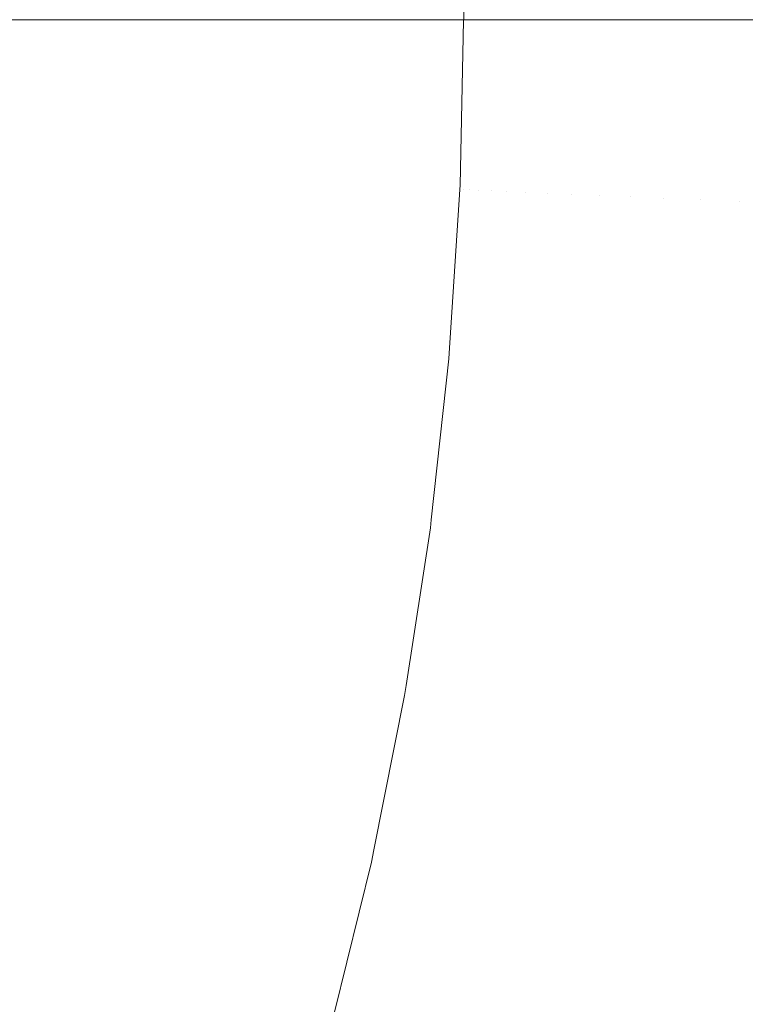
# Model space of a CAD drawing. Header units: centimetres. Extents: x -25.9 to 27.4, y -25.9 to -24.1.
# Tile 130 of 200: x 9.4486 to 9.4859, y -25.4106 to -25.36. Entities that reach past the tile are written whole.
import ezdxf

# ---------------------------------------------------------------- set-up
doc = ezdxf.new("R2010")
doc.units = ezdxf.units.CM
doc.header["$LTSCALE"] = 2.54
doc.layers.add('Lucido design-1', color=7, linetype='Continuous')

# ---------------------------------------------------------------- blocks, each defined once
blk = doc.blocks.new('Gruppo-4-1')
at = {"color": 7, "linetype": 'Continuous', "lineweight": 9}
blk.add_3dface([(-25.828561, -24.16, 708.420708), (-25.828561, -25.76, 708.420708), (27.271439, -25.76, 708.420708), (27.271439, -24.16, 708.420708)], dxfattribs=at)
for points, invisible_edges in [([(9.469919, -24.16, 707.938073), (9.47021, -24.16, 707.936182), (9.470216, -25.36, 707.936183), (9.470041, -25.36, 707.937369)], 10), ([(9.47064, -25.36, 707.933322), (9.470216, -25.36, 707.936183), (9.47021, -24.16, 707.936182), (9.470583, -24.16, 707.933761)], 10), ([(9.470583, -24.16, 707.933761), (9.470769, -24.16, 707.932063), (9.470774, -25.36, 707.932064), (9.47064, -25.36, 707.933322)], 10), ([(9.471072, -25.36, 707.929258), (9.470774, -25.36, 707.932064), (9.470769, -24.16, 707.932063), (9.471058, -24.16, 707.929424)], 10), ([(9.471058, -24.16, 707.929424), (9.471156, -24.16, 707.927927), (9.471159, -25.36, 707.927928), (9.471072, -25.36, 707.929258)], 10), ([(9.471338, -25.36, 707.925183), (9.471159, -25.36, 707.927928), (9.471156, -24.16, 707.927927), (9.471343, -24.16, 707.92507)], 10), ([(9.471343, -24.16, 707.92507), (9.471371, -24.16, 707.923783), (9.471374, -25.36, 707.923783), (9.471338, -25.36, 707.925183)], 10), ([(9.471437, -25.36, 707.921253), (9.471374, -25.36, 707.923783), (9.471371, -24.16, 707.923783), (9.471439, -24.16, 707.920708)], 10), ([(9.471439, -24.16, 707.920708), (9.471439, -25.36, 707.920708), (9.471437, -25.36, 707.921253)], 8), ([(9.471458, -25.36, 707.718736), (9.471439, -24.16, 707.720708), (9.471534, -24.16, 707.716349)], 9), ([(9.471458, -25.36, 707.718736), (9.471439, -25.36, 707.720708), (9.471439, -24.16, 707.720708)], 8), ([(9.471534, -24.16, 707.716349), (9.471553, -25.36, 707.716349), (9.471458, -25.36, 707.718736)], 9), ([(9.471616, -25.36, 707.714748), (9.471534, -24.16, 707.716349), (9.4718, -24.16, 707.712216)], 9), ([(9.471616, -25.36, 707.714748), (9.471553, -25.36, 707.716349), (9.471534, -24.16, 707.716349)], 10), ([(9.4718, -24.16, 707.712216), (9.471818, -25.36, 707.712218), (9.471616, -25.36, 707.714748)], 9), ([(9.471934, -25.36, 707.710763), (9.4718, -24.16, 707.712216), (9.472236, -24.16, 707.708102)], 9), ([(9.471934, -25.36, 707.710763), (9.471818, -25.36, 707.712218), (9.4718, -24.16, 707.712216)], 10), ([(9.472236, -24.16, 707.708102), (9.472254, -25.36, 707.708104), (9.471934, -25.36, 707.710763)], 9), ([(9.472412, -25.36, 707.706789), (9.472236, -24.16, 707.708102), (9.472842, -24.16, 707.704012)], 9), ([(9.472412, -25.36, 707.706789), (9.472254, -25.36, 707.708104), (9.472236, -24.16, 707.708102)], 10), ([(9.472842, -24.16, 707.704012), (9.472859, -25.36, 707.704015), (9.472412, -25.36, 707.706789)], 9), ([(9.473049, -25.36, 707.702832), (9.472842, -24.16, 707.704012), (9.473616, -24.16, 707.699955)], 9), ([(9.473049, -25.36, 707.702832), (9.472859, -25.36, 707.704015), (9.472842, -24.16, 707.704012)], 10), ([(9.473616, -24.16, 707.699955), (9.473631, -25.36, 707.699958), (9.473049, -25.36, 707.702832)], 9), ([(9.473846, -25.36, 707.698898), (9.473616, -24.16, 707.699955), (9.474555, -24.16, 707.695937)], 9), ([(9.473846, -25.36, 707.698898), (9.473631, -25.36, 707.699958), (9.473616, -24.16, 707.699955)], 10), ([(9.474555, -24.16, 707.695937), (9.47457, -25.36, 707.69594), (9.473846, -25.36, 707.698898)], 9), ([(9.474801, -25.36, 707.694995), (9.474555, -24.16, 707.695937), (9.475659, -24.16, 707.691964)], 9), ([(9.474801, -25.36, 707.694995), (9.47457, -25.36, 707.69594), (9.474555, -24.16, 707.695937)], 10), ([(9.475659, -24.16, 707.691964), (9.475672, -25.36, 707.691968), (9.474801, -25.36, 707.694995)], 9), ([(9.475914, -25.36, 707.691128), (9.475659, -24.16, 707.691964), (9.476924, -24.16, 707.688043)], 9), ([(9.475914, -25.36, 707.691128), (9.475672, -25.36, 707.691968), (9.475659, -24.16, 707.691964)], 10), ([(9.476924, -24.16, 707.688043), (9.476936, -25.36, 707.688047), (9.475914, -25.36, 707.691128)], 9), ([(9.477182, -25.36, 707.687305), (9.476924, -24.16, 707.688043), (9.478348, -24.16, 707.684181)], 9), ([(9.477182, -25.36, 707.687305), (9.476936, -25.36, 707.688047), (9.476924, -24.16, 707.688043)], 10), ([(9.478348, -24.16, 707.684181), (9.478359, -25.36, 707.684186), (9.477182, -25.36, 707.687305)], 9), ([(9.478606, -25.36, 707.683532), (9.478348, -24.16, 707.684181), (9.479929, -24.16, 707.680385)], 9), ([(9.478606, -25.36, 707.683532), (9.478359, -25.36, 707.684186), (9.478348, -24.16, 707.684181)], 10), ([(9.479929, -24.16, 707.680385), (9.479939, -25.36, 707.680389), (9.478606, -25.36, 707.683532)], 9), ([(9.480182, -25.36, 707.679815), (9.479929, -24.16, 707.680385), (9.481663, -24.16, 707.676659)], 9), ([(9.480182, -25.36, 707.679815), (9.479939, -25.36, 707.680389), (9.479929, -24.16, 707.680385)], 10), ([(9.481663, -24.16, 707.676659), (9.481672, -25.36, 707.676664), (9.480182, -25.36, 707.679815)], 9), ([(9.48191, -25.36, 707.67616), (9.481663, -24.16, 707.676659), (9.483546, -24.16, 707.673012)], 9), ([(9.48191, -25.36, 707.67616), (9.481672, -25.36, 707.676664), (9.481663, -24.16, 707.676659)], 10), ([(9.483546, -24.16, 707.673012), (9.483554, -25.36, 707.673016), (9.48191, -25.36, 707.67616)], 9), ([(9.483546, -24.16, 707.673012), (9.485576, -24.16, 707.669447), (9.485583, -25.36, 707.669451), (9.483785, -25.36, 707.672574)], 10), ([(9.483785, -25.36, 707.672574), (9.483554, -25.36, 707.673016), (9.483546, -24.16, 707.673012)], 10), ([(9.485576, -24.16, 707.669447), (9.487749, -24.16, 707.665973), (9.487755, -25.36, 707.665976), (9.485807, -25.36, 707.669064)], 10), ([(9.485807, -25.36, 707.669064), (9.485583, -25.36, 707.669451), (9.485576, -24.16, 707.669447)], 10), ([(9.447953, -25.36, 707.985086), (9.450367, -25.36, 707.982112), (9.450196, -25.367805, 707.982112), (9.447591, -25.367691, 707.985324)], 14), ([(9.450196, -25.367805, 707.982112), (9.450367, -25.36, 707.982112), (9.450593, -25.36, 707.981808)], 9), ([(9.450593, -25.36, 707.981808), (9.452837, -25.36, 707.978797), (9.452665, -25.367912, 707.978797), (9.450196, -25.367805, 707.982112)], 14), ([(9.452665, -25.367912, 707.978797), (9.452837, -25.36, 707.978797), (9.45309, -25.36, 707.978426)], 9), ([(9.45309, -25.36, 707.978426), (9.455167, -25.36, 707.975386), (9.454992, -25.368014, 707.975386), (9.452665, -25.367912, 707.978797)], 14), ([(9.454992, -25.368014, 707.975386), (9.455167, -25.36, 707.975386), (9.455441, -25.36, 707.974945)], 9), ([(9.455441, -25.36, 707.974945), (9.457351, -25.36, 707.971885), (9.457174, -25.368109, 707.971885), (9.454992, -25.368014, 707.975386)], 14), ([(9.457174, -25.368109, 707.971885), (9.457351, -25.36, 707.971885), (9.457642, -25.36, 707.971373)], 9), ([(9.457642, -25.36, 707.971373), (9.459388, -25.36, 707.968299), (9.459209, -25.368198, 707.968299), (9.457174, -25.368109, 707.971885)], 14), ([(9.459209, -25.368198, 707.968299), (9.459388, -25.36, 707.968299), (9.459689, -25.36, 707.967715)], 9), ([(9.459689, -25.36, 707.967715), (9.461274, -25.36, 707.964636), (9.461093, -25.36828, 707.964636), (9.459209, -25.368198, 707.968299)], 14), ([(9.461093, -25.36828, 707.964636), (9.461274, -25.36, 707.964636), (9.461579, -25.36, 707.963978)], 9), ([(9.461579, -25.36, 707.963978), (9.463005, -25.36, 707.960902), (9.462823, -25.368356, 707.960902), (9.461093, -25.36828, 707.964636)], 14), ([(9.462823, -25.368356, 707.960902), (9.463005, -25.36, 707.960902), (9.46331, -25.36, 707.960168)], 9), ([(9.46331, -25.36, 707.960168), (9.464581, -25.36, 707.957103), (9.464397, -25.368425, 707.957103), (9.462823, -25.368356, 707.960902)], 14), ([(9.464397, -25.368425, 707.957103), (9.464581, -25.36, 707.957103), (9.464878, -25.36, 707.956294)], 9), ([(9.464878, -25.36, 707.956294), (9.465997, -25.36, 707.953245), (9.465812, -25.368487, 707.953245), (9.464397, -25.368425, 707.957103)], 14), ([(9.465812, -25.368487, 707.953245), (9.465997, -25.36, 707.953245), (9.466282, -25.36, 707.952361)], 9), ([(9.466282, -25.36, 707.952361), (9.467253, -25.36, 707.949337), (9.467067, -25.368541, 707.949337), (9.465812, -25.368487, 707.953245)], 14), ([(9.467067, -25.368541, 707.949337), (9.467253, -25.36, 707.949337), (9.467519, -25.36, 707.948376)], 9), ([(9.467519, -25.36, 707.948376), (9.468347, -25.36, 707.945383), (9.468159, -25.368589, 707.945383), (9.467067, -25.368541, 707.949337)], 14), ([(9.468159, -25.368589, 707.945383), (9.468347, -25.36, 707.945383), (9.468588, -25.36, 707.944347)], 9), ([(9.468588, -25.36, 707.944347), (9.469276, -25.36, 707.941392), (9.469088, -25.36863, 707.941392), (9.468159, -25.368589, 707.945383)], 14), ([(9.469088, -25.36863, 707.941392), (9.469276, -25.36, 707.941392), (9.469487, -25.36, 707.94028)], 9), ([(9.469487, -25.36, 707.94028), (9.470041, -25.36, 707.937369), (9.469852, -25.368663, 707.937369), (9.469088, -25.36863, 707.941392)], 14), ([(9.469852, -25.368663, 707.937369), (9.470041, -25.36, 707.937369), (9.470216, -25.36, 707.936183)], 9), ([(9.470216, -25.36, 707.936183), (9.47064, -25.36, 707.933322), (9.47045, -25.368689, 707.933322), (9.469852, -25.368663, 707.937369)], 14), ([(9.47045, -25.368689, 707.933322), (9.47064, -25.36, 707.933322), (9.470774, -25.36, 707.932064)], 9), ([(9.470774, -25.36, 707.932064), (9.471072, -25.36, 707.929258), (9.470882, -25.368708, 707.929258), (9.47045, -25.368689, 707.933322)], 14), ([(9.470882, -25.368708, 707.929258), (9.471072, -25.36, 707.929258), (9.471159, -25.36, 707.927928)], 9), ([(9.471159, -25.36, 707.927928), (9.471338, -25.36, 707.925183), (9.471148, -25.36872, 707.925183), (9.470882, -25.368708, 707.929258)], 14), ([(9.471148, -25.36872, 707.925183), (9.471338, -25.36, 707.925183), (9.471374, -25.36, 707.923783)], 9), ([(9.471374, -25.36, 707.923783), (9.471437, -25.36, 707.921253), (9.471247, -25.368724, 707.921253), (9.471148, -25.36872, 707.925183)], 14), ([(9.471437, -25.360049, 707.920708), (9.471253, -25.368509, 707.920708), (9.471247, -25.368724, 707.921253), (9.471437, -25.36, 707.921253)], 14), ([(9.471253, -25.368509, 707.720708), (9.471437, -25.360049, 707.720708), (9.471458, -25.36, 707.718736), (9.471268, -25.368725, 707.718736)], 14), ([(9.471253, -25.368509, 707.720708), (9.471253, -25.368509, 707.920708), (9.471437, -25.360049, 707.920708), (9.471437, -25.360049, 707.720708)], 5), ([(9.471426, -25.368732, 707.714748), (9.471268, -25.368725, 707.718736), (9.471458, -25.36, 707.718736), (9.471553, -25.36, 707.716349)], 11), ([(9.471744, -25.368746, 707.710763), (9.471426, -25.368732, 707.714748), (9.471616, -25.36, 707.714748), (9.471818, -25.36, 707.712218)], 11), ([(9.471553, -25.36, 707.716349), (9.471616, -25.36, 707.714748), (9.471426, -25.368732, 707.714748)], 10), ([(9.471437, -25.360049, 707.720708), (9.471439, -25.36, 707.720708), (9.471458, -25.36, 707.718736)], 8), ([(9.471437, -25.360049, 707.720708), (9.471437, -25.360049, 707.920708), (9.471439, -25.36, 707.920708), (9.471439, -25.36, 707.720708)], 1), ([(9.471437, -25.36, 707.921253), (9.471439, -25.36, 707.920708), (9.471437, -25.360049, 707.920708)], 8), ([(9.472221, -25.368766, 707.706789), (9.471744, -25.368746, 707.710763), (9.471934, -25.36, 707.710763), (9.472254, -25.36, 707.708104)], 11), ([(9.471818, -25.36, 707.712218), (9.471934, -25.36, 707.710763), (9.471744, -25.368746, 707.710763)], 10), ([(9.472858, -25.368794, 707.702832), (9.472221, -25.368766, 707.706789), (9.472412, -25.36, 707.706789), (9.472859, -25.36, 707.704015)], 11), ([(9.472254, -25.36, 707.708104), (9.472412, -25.36, 707.706789), (9.472221, -25.368766, 707.706789)], 10), ([(9.473653, -25.368829, 707.698898), (9.472858, -25.368794, 707.702832), (9.473049, -25.36, 707.702832), (9.473631, -25.36, 707.699958)], 11), ([(9.472859, -25.36, 707.704015), (9.473049, -25.36, 707.702832), (9.472858, -25.368794, 707.702832)], 10), ([(9.473631, -25.36, 707.699958), (9.473846, -25.36, 707.698898), (9.473653, -25.368829, 707.698898)], 10), ([(9.474607, -25.368871, 707.694995), (9.473653, -25.368829, 707.698898), (9.473846, -25.36, 707.698898), (9.47457, -25.36, 707.69594)], 11), ([(9.47457, -25.36, 707.69594), (9.474801, -25.36, 707.694995), (9.474607, -25.368871, 707.694995)], 10), ([(9.475719, -25.368919, 707.691128), (9.474607, -25.368871, 707.694995), (9.474801, -25.36, 707.694995), (9.475672, -25.36, 707.691968)], 11), ([(9.475672, -25.36, 707.691968), (9.475914, -25.36, 707.691128), (9.475719, -25.368919, 707.691128)], 10), ([(9.476987, -25.368974, 707.687305), (9.475719, -25.368919, 707.691128), (9.475914, -25.36, 707.691128), (9.476936, -25.36, 707.688047)], 11), ([(9.476936, -25.36, 707.688047), (9.477182, -25.36, 707.687305), (9.476987, -25.368974, 707.687305)], 10), ([(9.478409, -25.369037, 707.683532), (9.476987, -25.368974, 707.687305), (9.477182, -25.36, 707.687305), (9.478359, -25.36, 707.684186)], 11), ([(9.478359, -25.36, 707.684186), (9.478606, -25.36, 707.683532), (9.478409, -25.369037, 707.683532)], 10), ([(9.479984, -25.369105, 707.679815), (9.478409, -25.369037, 707.683532), (9.478606, -25.36, 707.683532), (9.479939, -25.36, 707.680389)], 11), ([(9.479939, -25.36, 707.680389), (9.480182, -25.36, 707.679815), (9.479984, -25.369105, 707.679815)], 10), ([(9.481709, -25.369181, 707.67616), (9.479984, -25.369105, 707.679815), (9.480182, -25.36, 707.679815), (9.481672, -25.36, 707.676664)], 11), ([(9.481672, -25.36, 707.676664), (9.48191, -25.36, 707.67616), (9.481709, -25.369181, 707.67616)], 10), ([(9.483583, -25.369262, 707.672574), (9.481709, -25.369181, 707.67616), (9.48191, -25.36, 707.67616), (9.483554, -25.36, 707.673016)], 11), ([(9.483554, -25.36, 707.673016), (9.483785, -25.36, 707.672574), (9.483583, -25.369262, 707.672574)], 10), ([(9.485603, -25.369351, 707.669064), (9.483583, -25.369262, 707.672574), (9.483785, -25.36, 707.672574), (9.485583, -25.36, 707.669451)], 11), ([(9.485583, -25.36, 707.669451), (9.485807, -25.36, 707.669064), (9.485603, -25.369351, 707.669064)], 10), ([(9.487765, -25.369445, 707.665635), (9.485603, -25.369351, 707.669064), (9.485807, -25.36, 707.669064), (9.487755, -25.36, 707.665976)], 11), ([(9.450196, -25.367805, 707.982112), (9.449686, -25.375595, 707.982112), (9.447088, -25.375367, 707.985324), (9.447591, -25.367691, 707.985324)], 15), ([(9.452665, -25.367912, 707.978797), (9.452147, -25.37581, 707.978797), (9.449686, -25.375595, 707.982112), (9.450196, -25.367805, 707.982112)], 15), ([(9.454992, -25.368014, 707.975386), (9.454467, -25.376013, 707.975386), (9.452147, -25.37581, 707.978797), (9.452665, -25.367912, 707.978797)], 15), ([(9.457174, -25.368109, 707.971885), (9.456644, -25.376203, 707.971885), (9.454467, -25.376013, 707.975386), (9.454992, -25.368014, 707.975386)], 15), ([(9.459209, -25.368198, 707.968299), (9.458673, -25.376381, 707.968299), (9.456644, -25.376203, 707.971885), (9.457174, -25.368109, 707.971885)], 15), ([(9.461093, -25.36828, 707.964636), (9.460551, -25.376545, 707.964636), (9.458673, -25.376381, 707.968299), (9.459209, -25.368198, 707.968299)], 15), ([(9.462823, -25.368356, 707.960902), (9.462276, -25.376696, 707.960902), (9.460551, -25.376545, 707.964636), (9.461093, -25.36828, 707.964636)], 15), ([(9.464397, -25.368425, 707.957103), (9.463846, -25.376833, 707.957103), (9.462276, -25.376696, 707.960902), (9.462823, -25.368356, 707.960902)], 15), ([(9.465812, -25.368487, 707.953245), (9.465257, -25.376957, 707.953245), (9.463846, -25.376833, 707.957103), (9.464397, -25.368425, 707.957103)], 15), ([(9.467067, -25.368541, 707.949337), (9.466508, -25.377066, 707.949337), (9.465257, -25.376957, 707.953245), (9.465812, -25.368487, 707.953245)], 15), ([(9.468159, -25.368589, 707.945383), (9.467597, -25.377162, 707.945383), (9.466508, -25.377066, 707.949337), (9.467067, -25.368541, 707.949337)], 15), ([(9.469088, -25.36863, 707.941392), (9.468523, -25.377243, 707.941392), (9.467597, -25.377162, 707.945383), (9.468159, -25.368589, 707.945383)], 15), ([(9.469852, -25.368663, 707.937369), (9.469285, -25.377309, 707.937369), (9.468523, -25.377243, 707.941392), (9.469088, -25.36863, 707.941392)], 15), ([(9.47045, -25.368689, 707.933322), (9.469882, -25.377362, 707.933322), (9.469285, -25.377309, 707.937369), (9.469852, -25.368663, 707.937369)], 15), ([(9.470882, -25.368708, 707.929258), (9.470313, -25.377399, 707.929258), (9.469882, -25.377362, 707.933322), (9.47045, -25.368689, 707.933322)], 15), ([(9.471148, -25.36872, 707.925183), (9.470578, -25.377422, 707.925183), (9.470313, -25.377399, 707.929258), (9.470882, -25.368708, 707.929258)], 15), ([(9.471247, -25.368724, 707.921253), (9.470676, -25.377431, 707.921253), (9.470578, -25.377422, 707.925183), (9.471148, -25.36872, 707.925183)], 15), ([(9.470676, -25.377431, 707.921253), (9.471247, -25.368724, 707.921253), (9.471248, -25.368724, 707.920708), (9.470697, -25.377127, 707.920708)], 11), ([(9.470697, -25.377127, 707.720708), (9.471248, -25.368724, 707.720708), (9.471268, -25.368725, 707.718736), (9.470697, -25.377433, 707.718736)], 14), ([(9.471248, -25.368724, 707.720708), (9.470697, -25.377127, 707.720708), (9.470697, -25.377127, 707.920708), (9.471248, -25.368724, 707.920708)], 10), ([(9.471426, -25.368732, 707.714748), (9.470855, -25.377447, 707.714748), (9.470697, -25.377433, 707.718736), (9.471268, -25.368725, 707.718736)], 15), ([(9.471744, -25.368746, 707.710763), (9.471171, -25.377474, 707.710763), (9.470855, -25.377447, 707.714748), (9.471426, -25.368732, 707.714748)], 15), ([(9.472221, -25.368766, 707.706789), (9.471647, -25.377516, 707.706789), (9.471171, -25.377474, 707.710763), (9.471744, -25.368746, 707.710763)], 15), ([(9.471253, -25.368509, 707.920708), (9.471248, -25.368724, 707.920708), (9.471247, -25.368724, 707.921253)], 10), ([(9.471268, -25.368725, 707.718736), (9.471248, -25.368724, 707.720708), (9.471253, -25.368509, 707.720708)], 9), ([(9.471248, -25.368724, 707.920708), (9.471253, -25.368509, 707.920708), (9.471253, -25.368509, 707.720708), (9.471248, -25.368724, 707.720708)], 10), ([(9.472858, -25.368794, 707.702832), (9.472282, -25.377572, 707.702832), (9.471647, -25.377516, 707.706789), (9.472221, -25.368766, 707.706789)], 15), ([(9.473653, -25.368829, 707.698898), (9.473076, -25.377641, 707.698898), (9.472282, -25.377572, 707.702832), (9.472858, -25.368794, 707.702832)], 15), ([(9.474607, -25.368871, 707.694995), (9.474027, -25.377724, 707.694995), (9.473076, -25.377641, 707.698898), (9.473653, -25.368829, 707.698898)], 15), ([(9.475719, -25.368919, 707.691128), (9.475135, -25.377821, 707.691128), (9.474027, -25.377724, 707.694995), (9.474607, -25.368871, 707.694995)], 15), ([(9.476987, -25.368974, 707.687305), (9.476399, -25.377932, 707.687305), (9.475135, -25.377821, 707.691128), (9.475719, -25.368919, 707.691128)], 15), ([(9.478409, -25.369037, 707.683532), (9.477818, -25.378056, 707.683532), (9.476399, -25.377932, 707.687305), (9.476987, -25.368974, 707.687305)], 15), ([(9.479984, -25.369105, 707.679815), (9.479388, -25.378193, 707.679815), (9.477818, -25.378056, 707.683532), (9.478409, -25.369037, 707.683532)], 15), ([(9.481709, -25.369181, 707.67616), (9.481109, -25.378344, 707.67616), (9.479388, -25.378193, 707.679815), (9.479984, -25.369105, 707.679815)], 15), ([(9.483583, -25.369262, 707.672574), (9.482977, -25.378507, 707.672574), (9.481109, -25.378344, 707.67616), (9.481709, -25.369181, 707.67616)], 15), ([(9.485603, -25.369351, 707.669064), (9.484991, -25.378683, 707.669064), (9.482977, -25.378507, 707.672574), (9.483583, -25.369262, 707.672574)], 15), ([(9.487765, -25.369445, 707.665635), (9.487147, -25.378872, 707.665635), (9.484991, -25.378683, 707.669064), (9.485603, -25.369351, 707.669064)], 15), ([(9.449686, -25.375595, 707.982112), (9.448836, -25.383355, 707.982112), (9.446251, -25.383014, 707.985324), (9.447088, -25.375367, 707.985324)], 15), ([(9.452147, -25.37581, 707.978797), (9.451285, -25.383677, 707.978797), (9.448836, -25.383355, 707.982112), (9.449686, -25.375595, 707.982112)], 15), ([(9.454467, -25.376013, 707.975386), (9.453595, -25.383981, 707.975386), (9.451285, -25.383677, 707.978797), (9.452147, -25.37581, 707.978797)], 15), ([(9.456644, -25.376203, 707.971885), (9.455761, -25.384266, 707.971885), (9.453595, -25.383981, 707.975386), (9.454467, -25.376013, 707.975386)], 15), ([(9.458673, -25.376381, 707.968299), (9.45778, -25.384532, 707.968299), (9.455761, -25.384266, 707.971885), (9.456644, -25.376203, 707.971885)], 15), ([(9.460551, -25.376545, 707.964636), (9.45965, -25.384778, 707.964636), (9.45778, -25.384532, 707.968299), (9.458673, -25.376381, 707.968299)], 15), ([(9.462276, -25.376696, 707.960902), (9.461367, -25.385004, 707.960902), (9.45965, -25.384778, 707.964636), (9.460551, -25.376545, 707.964636)], 15), ([(9.463846, -25.376833, 707.957103), (9.462928, -25.38521, 707.957103), (9.461367, -25.385004, 707.960902), (9.462276, -25.376696, 707.960902)], 15), ([(9.465257, -25.376957, 707.953245), (9.464333, -25.385395, 707.953245), (9.462928, -25.38521, 707.957103), (9.463846, -25.376833, 707.957103)], 15), ([(9.466508, -25.377066, 707.949337), (9.465578, -25.385559, 707.949337), (9.464333, -25.385395, 707.953245), (9.465257, -25.376957, 707.953245)], 15), ([(9.467597, -25.377162, 707.945383), (9.466662, -25.385702, 707.945383), (9.465578, -25.385559, 707.949337), (9.466508, -25.377066, 707.949337)], 15), ([(9.468523, -25.377243, 707.941392), (9.467584, -25.385823, 707.941392), (9.466662, -25.385702, 707.945383), (9.467597, -25.377162, 707.945383)], 15), ([(9.469285, -25.377309, 707.937369), (9.468342, -25.385923, 707.937369), (9.467584, -25.385823, 707.941392), (9.468523, -25.377243, 707.941392)], 15), ([(9.469882, -25.377362, 707.933322), (9.468936, -25.386001, 707.933322), (9.468342, -25.385923, 707.937369), (9.469285, -25.377309, 707.937369)], 15), ([(9.470313, -25.377399, 707.929258), (9.469365, -25.386057, 707.929258), (9.468936, -25.386001, 707.933322), (9.469882, -25.377362, 707.933322)], 15), ([(9.470578, -25.377422, 707.925183), (9.469628, -25.386092, 707.925183), (9.469365, -25.386057, 707.929258), (9.470313, -25.377399, 707.929258)], 15), ([(9.470676, -25.377431, 707.921253), (9.469726, -25.386105, 707.921253), (9.469628, -25.386092, 707.925183), (9.470578, -25.377422, 707.925183)], 15), ([(9.469726, -25.386105, 707.921253), (9.470676, -25.377431, 707.921253), (9.470678, -25.377431, 707.920708), (9.469772, -25.385702, 707.920708)], 11), ([(9.469772, -25.385702, 707.720708), (9.470678, -25.377431, 707.720708), (9.470697, -25.377433, 707.718736), (9.469747, -25.386108, 707.718736)], 14), ([(9.470855, -25.377447, 707.714748), (9.469904, -25.386128, 707.714748), (9.469747, -25.386108, 707.718736), (9.470697, -25.377433, 707.718736)], 15), ([(9.470678, -25.377431, 707.720708), (9.469772, -25.385702, 707.720708), (9.469772, -25.385702, 707.920708), (9.470678, -25.377431, 707.920708)], 10), ([(9.471171, -25.377474, 707.710763), (9.470219, -25.38617, 707.710763), (9.469904, -25.386128, 707.714748), (9.470855, -25.377447, 707.714748)], 15), ([(9.471647, -25.377516, 707.706789), (9.470693, -25.386232, 707.706789), (9.470219, -25.38617, 707.710763), (9.471171, -25.377474, 707.710763)], 15), ([(9.470697, -25.377127, 707.920708), (9.470678, -25.377431, 707.920708), (9.470676, -25.377431, 707.921253)], 10), ([(9.470697, -25.377433, 707.718736), (9.470678, -25.377431, 707.720708), (9.470697, -25.377127, 707.720708)], 9), ([(9.470678, -25.377431, 707.920708), (9.470697, -25.377127, 707.920708), (9.470697, -25.377127, 707.720708), (9.470678, -25.377431, 707.720708)], 10), ([(9.472282, -25.377572, 707.702832), (9.471325, -25.386315, 707.702832), (9.470693, -25.386232, 707.706789), (9.471647, -25.377516, 707.706789)], 15), ([(9.473076, -25.377641, 707.698898), (9.472114, -25.386419, 707.698898), (9.471325, -25.386315, 707.702832), (9.472282, -25.377572, 707.702832)], 15), ([(9.474027, -25.377724, 707.694995), (9.473061, -25.386544, 707.694995), (9.472114, -25.386419, 707.698898), (9.473076, -25.377641, 707.698898)], 15), ([(9.475135, -25.377821, 707.691128), (9.474164, -25.386689, 707.691128), (9.473061, -25.386544, 707.694995), (9.474027, -25.377724, 707.694995)], 15), ([(9.476399, -25.377932, 707.687305), (9.475422, -25.386855, 707.687305), (9.474164, -25.386689, 707.691128), (9.475135, -25.377821, 707.691128)], 15), ([(9.477818, -25.378056, 707.683532), (9.476834, -25.387041, 707.683532), (9.475422, -25.386855, 707.687305), (9.476399, -25.377932, 707.687305)], 15), ([(9.479388, -25.378193, 707.679815), (9.478397, -25.387247, 707.679815), (9.476834, -25.387041, 707.683532), (9.477818, -25.378056, 707.683532)], 15), ([(9.481109, -25.378344, 707.67616), (9.480109, -25.387472, 707.67616), (9.478397, -25.387247, 707.679815), (9.479388, -25.378193, 707.679815)], 15), ([(9.482977, -25.378507, 707.672574), (9.481969, -25.387717, 707.672574), (9.480109, -25.387472, 707.67616), (9.481109, -25.378344, 707.67616)], 15), ([(9.484991, -25.378683, 707.669064), (9.483973, -25.387981, 707.669064), (9.481969, -25.387717, 707.672574), (9.482977, -25.378507, 707.672574)], 15), ([(9.487147, -25.378872, 707.665635), (9.486118, -25.388263, 707.665635), (9.483973, -25.387981, 707.669064), (9.484991, -25.378683, 707.669064)], 15), ([(9.448836, -25.383355, 707.982112), (9.447648, -25.391071, 707.982112), (9.44508, -25.390618, 707.985324), (9.446251, -25.383014, 707.985324)], 15), ([(9.451285, -25.383677, 707.978797), (9.450081, -25.3915, 707.978797), (9.447648, -25.391071, 707.982112), (9.448836, -25.383355, 707.982112)], 15), ([(9.453595, -25.383981, 707.975386), (9.452375, -25.391904, 707.975386), (9.450081, -25.3915, 707.978797), (9.451285, -25.383677, 707.978797)], 15), ([(9.455761, -25.384266, 707.971885), (9.454527, -25.392283, 707.971885), (9.452375, -25.391904, 707.975386), (9.453595, -25.383981, 707.975386)], 15), ([(9.45778, -25.384532, 707.968299), (9.456533, -25.392637, 707.968299), (9.454527, -25.392283, 707.971885), (9.455761, -25.384266, 707.971885)], 15), ([(9.45965, -25.384778, 707.964636), (9.45839, -25.392965, 707.964636), (9.456533, -25.392637, 707.968299), (9.45778, -25.384532, 707.968299)], 15), ([(9.461367, -25.385004, 707.960902), (9.460095, -25.393265, 707.960902), (9.45839, -25.392965, 707.964636), (9.45965, -25.384778, 707.964636)], 15), ([(9.462928, -25.38521, 707.957103), (9.461646, -25.393539, 707.957103), (9.460095, -25.393265, 707.960902), (9.461367, -25.385004, 707.960902)], 15), ([(9.464333, -25.385395, 707.953245), (9.463041, -25.393785, 707.953245), (9.461646, -25.393539, 707.957103), (9.462928, -25.38521, 707.957103)], 15), ([(9.465578, -25.385559, 707.949337), (9.464278, -25.394003, 707.949337), (9.463041, -25.393785, 707.953245), (9.464333, -25.385395, 707.953245)], 15), ([(9.466662, -25.385702, 707.945383), (9.465355, -25.394193, 707.945383), (9.464278, -25.394003, 707.949337), (9.465578, -25.385559, 707.949337)], 15), ([(9.467584, -25.385823, 707.941392), (9.466271, -25.394354, 707.941392), (9.465355, -25.394193, 707.945383), (9.466662, -25.385702, 707.945383)], 15), ([(9.468342, -25.385923, 707.937369), (9.467024, -25.394487, 707.937369), (9.466271, -25.394354, 707.941392), (9.467584, -25.385823, 707.941392)], 15), ([(9.468936, -25.386001, 707.933322), (9.467614, -25.394591, 707.933322), (9.467024, -25.394487, 707.937369), (9.468342, -25.385923, 707.937369)], 15), ([(9.469365, -25.386057, 707.929258), (9.46804, -25.394666, 707.929258), (9.467614, -25.394591, 707.933322), (9.468936, -25.386001, 707.933322)], 15), ([(9.469628, -25.386092, 707.925183), (9.468301, -25.394712, 707.925183), (9.46804, -25.394666, 707.929258), (9.469365, -25.386057, 707.929258)], 15), ([(9.469726, -25.386105, 707.921253), (9.468399, -25.394729, 707.921253), (9.468301, -25.394712, 707.925183), (9.469628, -25.386092, 707.925183)], 15), ([(9.468399, -25.394729, 707.921253), (9.469726, -25.386105, 707.921253), (9.469728, -25.386105, 707.920708), (9.46848, -25.394214, 707.920708)], 11), ([(9.46848, -25.394214, 707.720708), (9.469728, -25.386105, 707.720708), (9.469747, -25.386108, 707.718736), (9.468419, -25.394733, 707.718736)], 14), ([(9.469904, -25.386128, 707.714748), (9.468575, -25.394761, 707.714748), (9.468419, -25.394733, 707.718736), (9.469747, -25.386108, 707.718736)], 15), ([(9.469728, -25.386105, 707.720708), (9.46848, -25.394214, 707.720708), (9.46848, -25.394214, 707.920708), (9.469728, -25.386105, 707.920708)], 10), ([(9.469772, -25.385702, 707.920708), (9.469728, -25.386105, 707.920708), (9.469726, -25.386105, 707.921253)], 10), ([(9.469747, -25.386108, 707.718736), (9.469728, -25.386105, 707.720708), (9.469772, -25.385702, 707.720708)], 9), ([(9.469728, -25.386105, 707.920708), (9.469772, -25.385702, 707.920708), (9.469772, -25.385702, 707.720708), (9.469728, -25.386105, 707.720708)], 10), ([(9.470219, -25.38617, 707.710763), (9.468888, -25.394816, 707.710763), (9.468575, -25.394761, 707.714748), (9.469904, -25.386128, 707.714748)], 15), ([(9.470693, -25.386232, 707.706789), (9.469359, -25.394899, 707.706789), (9.468888, -25.394816, 707.710763), (9.470219, -25.38617, 707.710763)], 15), ([(9.471325, -25.386315, 707.702832), (9.469986, -25.395009, 707.702832), (9.469359, -25.394899, 707.706789), (9.470693, -25.386232, 707.706789)], 15), ([(9.472114, -25.386419, 707.698898), (9.470771, -25.395148, 707.698898), (9.469986, -25.395009, 707.702832), (9.471325, -25.386315, 707.702832)], 15), ([(9.473061, -25.386544, 707.694995), (9.471711, -25.395314, 707.694995), (9.470771, -25.395148, 707.698898), (9.472114, -25.386419, 707.698898)], 15), ([(9.474164, -25.386689, 707.691128), (9.472807, -25.395507, 707.691128), (9.471711, -25.395314, 707.694995), (9.473061, -25.386544, 707.694995)], 15), ([(9.475422, -25.386855, 707.687305), (9.474057, -25.395727, 707.687305), (9.472807, -25.395507, 707.691128), (9.474164, -25.386689, 707.691128)], 15), ([(9.476834, -25.387041, 707.683532), (9.475459, -25.395974, 707.683532), (9.474057, -25.395727, 707.687305), (9.475422, -25.386855, 707.687305)], 15), ([(9.478397, -25.387247, 707.679815), (9.477011, -25.396248, 707.679815), (9.475459, -25.395974, 707.683532), (9.476834, -25.387041, 707.683532)], 15), ([(9.480109, -25.387472, 707.67616), (9.478712, -25.396548, 707.67616), (9.477011, -25.396248, 707.679815), (9.478397, -25.387247, 707.679815)], 15), ([(9.481969, -25.387717, 707.672574), (9.480559, -25.396874, 707.672574), (9.478712, -25.396548, 707.67616), (9.480109, -25.387472, 707.67616)], 15), ([(9.483973, -25.387981, 707.669064), (9.48255, -25.397225, 707.669064), (9.480559, -25.396874, 707.672574), (9.481969, -25.387717, 707.672574)], 15), ([(9.486118, -25.388263, 707.665635), (9.484681, -25.3976, 707.665635), (9.48255, -25.397225, 707.669064), (9.483973, -25.387981, 707.669064)], 15), ([(9.488402, -25.388564, 707.662293), (9.48695, -25.398, 707.662293), (9.484681, -25.3976, 707.665635), (9.486118, -25.388263, 707.665635)], 15), ([(9.450081, -25.3915, 707.978797), (9.448537, -25.399262, 707.978797), (9.446125, -25.398727, 707.982112), (9.447648, -25.391071, 707.982112)], 15), ([(9.452375, -25.391904, 707.975386), (9.450811, -25.399766, 707.975386), (9.448537, -25.399262, 707.978797), (9.450081, -25.3915, 707.978797)], 15), ([(9.454527, -25.392283, 707.971885), (9.452944, -25.400239, 707.971885), (9.450811, -25.399766, 707.975386), (9.452375, -25.391904, 707.975386)], 15), ([(9.456533, -25.392637, 707.968299), (9.454933, -25.40068, 707.968299), (9.452944, -25.400239, 707.971885), (9.454527, -25.392283, 707.971885)], 15), ([(9.45839, -25.392965, 707.964636), (9.456774, -25.401088, 707.964636), (9.454933, -25.40068, 707.968299), (9.456533, -25.392637, 707.968299)], 15), ([(9.460095, -25.393265, 707.960902), (9.458465, -25.401463, 707.960902), (9.456774, -25.401088, 707.964636), (9.45839, -25.392965, 707.964636)], 15), ([(9.461646, -25.393539, 707.957103), (9.460002, -25.401804, 707.957103), (9.458465, -25.401463, 707.960902), (9.460095, -25.393265, 707.960902)], 15), ([(9.463041, -25.393785, 707.953245), (9.461385, -25.40211, 707.953245), (9.460002, -25.401804, 707.957103), (9.461646, -25.393539, 707.957103)], 15), ([(9.464278, -25.394003, 707.949337), (9.462612, -25.402382, 707.949337), (9.461385, -25.40211, 707.953245), (9.463041, -25.393785, 707.953245)], 15), ([(9.465355, -25.394193, 707.945383), (9.463679, -25.402619, 707.945383), (9.462612, -25.402382, 707.949337), (9.464278, -25.394003, 707.949337)], 15), ([(9.466271, -25.394354, 707.941392), (9.464587, -25.40282, 707.941392), (9.463679, -25.402619, 707.945383), (9.465355, -25.394193, 707.945383)], 15), ([(9.46848, -25.394214, 707.920708), (9.4684, -25.39473, 707.920708), (9.468399, -25.394729, 707.921253)], 10), ([(9.468419, -25.394733, 707.718736), (9.4684, -25.39473, 707.720708), (9.46848, -25.394214, 707.720708)], 9), ([(9.4684, -25.39473, 707.920708), (9.46848, -25.394214, 707.920708), (9.46848, -25.394214, 707.720708), (9.4684, -25.39473, 707.720708)], 10), ([(9.467024, -25.394487, 707.937369), (9.465333, -25.402985, 707.937369), (9.464587, -25.40282, 707.941392), (9.466271, -25.394354, 707.941392)], 15), ([(9.467614, -25.394591, 707.933322), (9.465918, -25.403115, 707.933322), (9.465333, -25.402985, 707.937369), (9.467024, -25.394487, 707.937369)], 15), ([(9.46804, -25.394666, 707.929258), (9.46634, -25.403209, 707.929258), (9.465918, -25.403115, 707.933322), (9.467614, -25.394591, 707.933322)], 15), ([(9.468301, -25.394712, 707.925183), (9.4666, -25.403266, 707.925183), (9.46634, -25.403209, 707.929258), (9.46804, -25.394666, 707.929258)], 15), ([(9.468399, -25.394729, 707.921253), (9.466696, -25.403288, 707.921253), (9.4666, -25.403266, 707.925183), (9.468301, -25.394712, 707.925183)], 15), ([(9.466696, -25.403288, 707.921253), (9.468399, -25.394729, 707.921253), (9.4684, -25.39473, 707.920708), (9.466825, -25.402648, 707.920708)], 11), ([(9.466825, -25.402648, 707.720708), (9.4684, -25.39473, 707.720708), (9.468419, -25.394733, 707.718736), (9.466717, -25.403292, 707.718736)], 14), ([(9.468575, -25.394761, 707.714748), (9.466871, -25.403326, 707.714748), (9.466717, -25.403292, 707.718736), (9.468419, -25.394733, 707.718736)], 15), ([(9.4684, -25.39473, 707.720708), (9.466825, -25.402648, 707.720708), (9.466825, -25.402648, 707.920708), (9.4684, -25.39473, 707.920708)], 10), ([(9.468888, -25.394816, 707.710763), (9.467182, -25.403395, 707.710763), (9.466871, -25.403326, 707.714748), (9.468575, -25.394761, 707.714748)], 15), ([(9.469359, -25.394899, 707.706789), (9.467648, -25.403499, 707.706789), (9.467182, -25.403395, 707.710763), (9.468888, -25.394816, 707.710763)], 15), ([(9.469986, -25.395009, 707.702832), (9.46827, -25.403637, 707.702832), (9.467648, -25.403499, 707.706789), (9.469359, -25.394899, 707.706789)], 15), ([(9.470771, -25.395148, 707.698898), (9.469048, -25.403809, 707.698898), (9.46827, -25.403637, 707.702832), (9.469986, -25.395009, 707.702832)], 15), ([(9.471711, -25.395314, 707.694995), (9.469981, -25.404016, 707.694995), (9.469048, -25.403809, 707.698898), (9.470771, -25.395148, 707.698898)], 15), ([(9.472807, -25.395507, 707.691128), (9.471067, -25.404256, 707.691128), (9.469981, -25.404016, 707.694995), (9.471711, -25.395314, 707.694995)], 15), ([(9.474057, -25.395727, 707.687305), (9.472305, -25.404531, 707.687305), (9.471067, -25.404256, 707.691128), (9.472807, -25.395507, 707.691128)], 15), ([(9.475459, -25.395974, 707.683532), (9.473695, -25.404839, 707.683532), (9.472305, -25.404531, 707.687305), (9.474057, -25.395727, 707.687305)], 15), ([(9.477011, -25.396248, 707.679815), (9.475234, -25.40518, 707.679815), (9.473695, -25.404839, 707.683532), (9.475459, -25.395974, 707.683532)], 15), ([(9.478712, -25.396548, 707.67616), (9.476921, -25.405554, 707.67616), (9.475234, -25.40518, 707.679815), (9.477011, -25.396248, 707.679815)], 15), ([(9.480559, -25.396874, 707.672574), (9.478752, -25.40596, 707.672574), (9.476921, -25.405554, 707.67616), (9.478712, -25.396548, 707.67616)], 15), ([(9.48255, -25.397225, 707.669064), (9.480725, -25.406398, 707.669064), (9.478752, -25.40596, 707.672574), (9.480559, -25.396874, 707.672574)], 15), ([(9.484681, -25.3976, 707.665635), (9.482838, -25.406866, 707.665635), (9.480725, -25.406398, 707.669064), (9.48255, -25.397225, 707.669064)], 15), ([(9.48695, -25.398, 707.662293), (9.485087, -25.407365, 707.662293), (9.482838, -25.406866, 707.665635), (9.484681, -25.3976, 707.665635)], 15), ([(9.489389, -25.398431, 707.658996), (9.487506, -25.407901, 707.658996), (9.485087, -25.407365, 707.662293), (9.48695, -25.398, 707.662293)], 15), ([(9.450811, -25.399766, 707.975386), (9.448906, -25.407552, 707.975386), (9.446656, -25.406949, 707.978797), (9.448537, -25.399262, 707.978797)], 15), ([(9.452944, -25.400239, 707.971885), (9.451017, -25.408118, 707.971885), (9.448906, -25.407552, 707.975386), (9.450811, -25.399766, 707.975386)], 15), ([(9.454933, -25.40068, 707.968299), (9.452984, -25.408645, 707.968299), (9.451017, -25.408118, 707.971885), (9.452944, -25.400239, 707.971885)], 15), ([(9.456774, -25.401088, 707.964636), (9.454805, -25.409133, 707.964636), (9.452984, -25.408645, 707.968299), (9.454933, -25.40068, 707.968299)], 15), ([(9.458465, -25.401463, 707.960902), (9.456478, -25.409581, 707.960902), (9.454805, -25.409133, 707.964636), (9.456774, -25.401088, 707.964636)], 15), ([(9.460002, -25.401804, 707.957103), (9.458, -25.409989, 707.957103), (9.456478, -25.409581, 707.960902), (9.458465, -25.401463, 707.960902)], 15), ([(9.461385, -25.40211, 707.953245), (9.459368, -25.410355, 707.953245), (9.458, -25.409989, 707.957103), (9.460002, -25.401804, 707.957103)], 15), ([(9.462612, -25.402382, 707.949337), (9.460581, -25.410681, 707.949337), (9.459368, -25.410355, 707.953245), (9.461385, -25.40211, 707.953245)], 15), ([(9.463679, -25.402619, 707.945383), (9.461637, -25.410964, 707.945383), (9.460581, -25.410681, 707.949337), (9.462612, -25.402382, 707.949337)], 15), ([(9.464587, -25.40282, 707.941392), (9.462535, -25.411204, 707.941392), (9.461637, -25.410964, 707.945383), (9.463679, -25.402619, 707.945383)], 15), ([(9.465333, -25.402985, 707.937369), (9.463274, -25.411402, 707.937369), (9.462535, -25.411204, 707.941392), (9.464587, -25.40282, 707.941392)], 15), ([(9.466825, -25.402648, 707.920708), (9.466698, -25.403288, 707.920708), (9.466696, -25.403288, 707.921253)], 10), ([(9.466717, -25.403292, 707.718736), (9.466698, -25.403288, 707.720708), (9.466825, -25.402648, 707.720708)], 9), ([(9.466698, -25.403288, 707.920708), (9.466825, -25.402648, 707.920708), (9.466825, -25.402648, 707.720708), (9.466698, -25.403288, 707.720708)], 10), ([(9.465918, -25.403115, 707.933322), (9.463852, -25.411557, 707.933322), (9.463274, -25.411402, 707.937369), (9.465333, -25.402985, 707.937369)], 15), ([(9.46634, -25.403209, 707.929258), (9.46427, -25.411669, 707.929258), (9.463852, -25.411557, 707.933322), (9.465918, -25.403115, 707.933322)], 15), ([(9.4666, -25.403266, 707.925183), (9.464527, -25.411738, 707.925183), (9.46427, -25.411669, 707.929258), (9.46634, -25.403209, 707.929258)], 15), ([(9.466696, -25.403288, 707.921253), (9.464622, -25.411763, 707.921253), (9.464527, -25.411738, 707.925183), (9.4666, -25.403266, 707.925183)], 15), ([(9.464622, -25.411763, 707.921253), (9.466696, -25.403288, 707.921253), (9.466698, -25.403288, 707.920708), (9.464813, -25.410989, 707.920708)], 11), ([(9.464813, -25.410989, 707.720708), (9.466698, -25.403288, 707.720708), (9.466717, -25.403292, 707.718736), (9.464643, -25.411769, 707.718736)], 14), ([(9.466871, -25.403326, 707.714748), (9.464795, -25.41181, 707.714748), (9.464643, -25.411769, 707.718736), (9.466717, -25.403292, 707.718736)], 15), ([(9.467182, -25.403395, 707.710763), (9.465103, -25.411892, 707.710763), (9.464795, -25.41181, 707.714748), (9.466871, -25.403326, 707.714748)], 15), ([(9.466698, -25.403288, 707.720708), (9.464813, -25.410989, 707.720708), (9.464813, -25.410989, 707.920708), (9.466698, -25.403288, 707.920708)], 10), ([(9.467648, -25.403499, 707.706789), (9.465564, -25.412016, 707.706789), (9.465103, -25.411892, 707.710763), (9.467182, -25.403395, 707.710763)], 15), ([(9.46827, -25.403637, 707.702832), (9.46618, -25.412181, 707.702832), (9.465564, -25.412016, 707.706789), (9.467648, -25.403499, 707.706789)], 15), ([(9.469048, -25.403809, 707.698898), (9.466949, -25.412387, 707.698898), (9.46618, -25.412181, 707.702832), (9.46827, -25.403637, 707.702832)], 15), ([(9.469981, -25.404016, 707.694995), (9.467872, -25.412634, 707.694995), (9.466949, -25.412387, 707.698898), (9.469048, -25.403809, 707.698898)], 15), ([(9.471067, -25.404256, 707.691128), (9.468946, -25.412922, 707.691128), (9.467872, -25.412634, 707.694995), (9.469981, -25.404016, 707.694995)], 15), ([(9.472305, -25.404531, 707.687305), (9.470172, -25.41325, 707.687305), (9.468946, -25.412922, 707.691128), (9.471067, -25.404256, 707.691128)], 15), ([(9.473695, -25.404839, 707.683532), (9.471547, -25.413619, 707.683532), (9.470172, -25.41325, 707.687305), (9.472305, -25.404531, 707.687305)], 15), ([(9.475234, -25.40518, 707.679815), (9.47307, -25.414027, 707.679815), (9.471547, -25.413619, 707.683532), (9.473695, -25.404839, 707.683532)], 15), ([(9.476921, -25.405554, 707.67616), (9.474738, -25.414474, 707.67616), (9.47307, -25.414027, 707.679815), (9.475234, -25.40518, 707.679815)], 15), ([(9.478752, -25.40596, 707.672574), (9.47655, -25.414959, 707.672574), (9.474738, -25.414474, 707.67616), (9.476921, -25.405554, 707.67616)], 15), ([(9.480725, -25.406398, 707.669064), (9.478502, -25.415483, 707.669064), (9.47655, -25.414959, 707.672574), (9.478752, -25.40596, 707.672574)], 15), ([(9.482838, -25.406866, 707.665635), (9.480593, -25.416043, 707.665635), (9.478502, -25.415483, 707.669064), (9.480725, -25.406398, 707.669064)], 15), ([(9.485087, -25.407365, 707.662293), (9.482818, -25.416639, 707.662293), (9.480593, -25.416043, 707.665635), (9.482838, -25.406866, 707.665635)], 15), ([(9.448906, -25.407552, 707.975386), (9.446663, -25.415248, 707.975386), (9.444441, -25.414548, 707.978797), (9.446656, -25.406949, 707.978797)], 15), ([(9.487506, -25.407901, 707.658996), (9.485211, -25.41728, 707.658996), (9.482818, -25.416639, 707.662293), (9.485087, -25.407365, 707.662293)], 15), ([(9.451017, -25.408118, 707.971885), (9.448747, -25.415905, 707.971885), (9.446663, -25.415248, 707.975386), (9.448906, -25.407552, 707.975386)], 15), ([(9.452984, -25.408645, 707.968299), (9.450689, -25.416518, 707.968299), (9.448747, -25.415905, 707.971885), (9.451017, -25.408118, 707.971885)], 15), ([(9.490019, -25.408458, 707.655848), (9.487698, -25.417946, 707.655848), (9.485211, -25.41728, 707.658996), (9.487506, -25.407901, 707.658996)], 15), ([(9.454805, -25.409133, 707.964636), (9.452488, -25.417085, 707.964636), (9.450689, -25.416518, 707.968299), (9.452984, -25.408645, 707.968299)], 15), ([(9.456478, -25.409581, 707.960902), (9.454139, -25.417605, 707.960902), (9.452488, -25.417085, 707.964636), (9.454805, -25.409133, 707.964636)], 15), ([(9.458, -25.409989, 707.957103), (9.455641, -25.418079, 707.957103), (9.454139, -25.417605, 707.960902), (9.456478, -25.409581, 707.960902)], 15), ([(9.459368, -25.410355, 707.953245), (9.456992, -25.418505, 707.953245), (9.455641, -25.418079, 707.957103), (9.458, -25.409989, 707.957103)], 15), ([(9.460581, -25.410681, 707.949337), (9.45819, -25.418883, 707.949337), (9.456992, -25.418505, 707.953245), (9.459368, -25.410355, 707.953245)], 15)]:
    blk.add_3dface(points, dxfattribs=dict(at, invisible_edges=invisible_edges))

msp = doc.modelspace()

# ---------------------------------------------------------------- block references
at = {"layer": 'Lucido design-1', "color": 7}
msp.add_blockref('Gruppo-4-1', (0, 0), dxfattribs=at)

doc.saveas('drawing.dxf')
